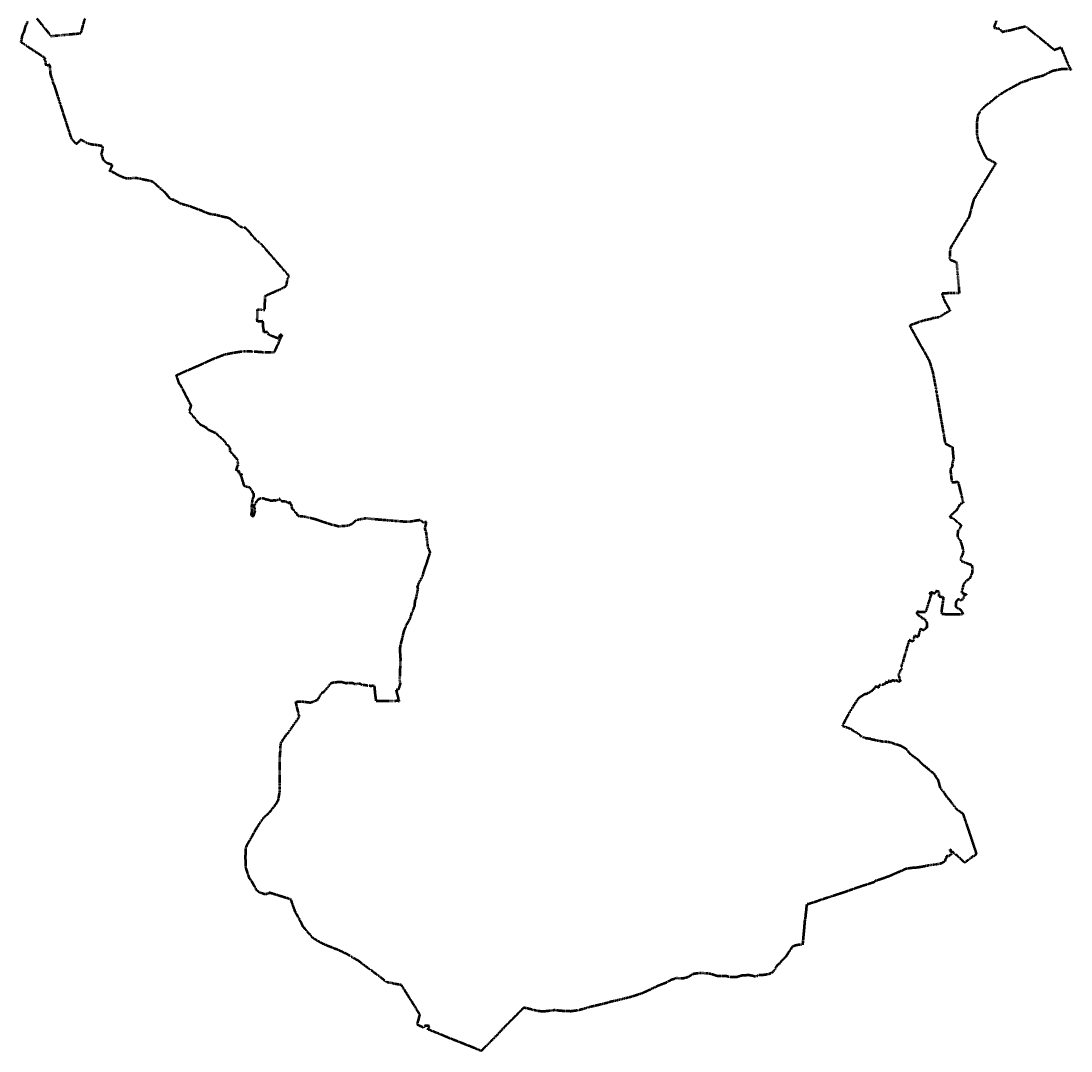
# Model space of a CAD drawing. Extents: x 6414462 to 20492237, y 5756825 to 17376351.
# Tile 1 of 127: x 6478406 to 6504621, y 5771075 to 5796793. Entities that reach past the tile are written whole.
import ezdxf
from ezdxf.enums import TextEntityAlignment as Align

# ---------------------------------------------------------------- set-up
doc = ezdxf.new("R2010")
doc.units = 0
doc.linetypes.add('2324-2024 mdcp$0$DWUKROPK4-3', pattern=[3.48, 2, -0.46, 0.05, -0.46, 0.05, -0.46])
doc.linetypes.add('Lipnica teren 1$0$HIDDEN2', pattern=[0.1875, 0.125, -0.0625])
doc.layers.add('2324-2024 mdcp$0$GESJPO', color=7, linetype='Continuous', lineweight=50)
doc.layers.add('2324-2024 mdcp$0$GESJPO_O', color=7, linetype='Continuous', lineweight=50)
doc.layers.add('Lipnica teren 1$0$demontaże', color=10, linetype='Continuous')
doc.styles.add('2324-2024 mdcp$0$Arial', font='arial.ttf')

# ---------------------------------------------------------------- blocks, each defined once
blk = doc.blocks.new('2324-2024 mdcp')
at = {"layer": '2324-2024 mdcp$0$GESJPO_O', "true_color": 0xffffff}
blk.add_hatch(color=7, dxfattribs=at).paths.add_polyline_path([(6493735, 5792387), (6493735, 5792389), (6493743, 5792389), (6493743, 5792387), (6493735, 5792387)], flags=0)
at = {"layer": '2324-2024 mdcp$0$GESJPO', "color": 7, "linetype": '2324-2024 mdcp$0$DWUKROPK4-3', "lineweight": 50}
for points in [[(6478802, 5796854), (6478873, 5796766), (6478933, 5796692), (6479007, 5796601), (6479007, 5796602), (6479155, 5796417), (6479270, 5796428), (6479313, 5796432), (6479382, 5796439), (6479408, 5796442), (6479496, 5796450), (6479610, 5796460), (6479669, 5796466), (6479723, 5796471), (6479778, 5796475), (6479782, 5796475), (6479812, 5796480), (6479902, 5796488), (6479918, 5796544), (6479924, 5796566), (6479970, 5796729), (6479976, 5796753), (6480007, 5796863)], [(6502753, 5796794), (6502748, 5796780), (6502736, 5796747), (6502731, 5796734), (6502728, 5796725), (6502723, 5796711), (6502720, 5796702), (6502713, 5796683), (6502699, 5796640), (6502694, 5796629), (6502724, 5796623), (6502760, 5796617), (6502776, 5796614), (6502798, 5796605), (6502828, 5796612), (6502871, 5796553), (6502872, 5796551), (6502882, 5796538), (6502895, 5796520), (6502969, 5796537), (6503013, 5796548), (6503015, 5796549), (6503092, 5796561), (6503195, 5796586), (6503265, 5796609), (6503404, 5796642), (6503419, 5796646), (6503476, 5796658), (6503495, 5796654), (6503571, 5796591), (6503686, 5796497), (6503702, 5796484), (6503705, 5796481), (6503800, 5796408), (6503954, 5796280), (6503956, 5796278), (6503958, 5796276), (6503960, 5796275), (6503990, 5796250), (6504037, 5796210), (6504060, 5796191), (6504072, 5796181), (6504093, 5796164), (6504159, 5796108), (6504199, 5796075), (6504201, 5796073), (6504368, 5796133), (6504373, 5796135), (6504384, 5796109), (6504398, 5796067), (6504415, 5796028), (6504436, 5795976), (6504447, 5795949), (6504504, 5795808), (6504543, 5795715), (6504549, 5795696), (6504560, 5795678), (6504573, 5795655), (6504587, 5795629), (6504597, 5795610), (6504602, 5795599), (6504609, 5795592), (6504621, 5795585), (6504615, 5795584), (6504553, 5795587), (6504507, 5795590), (6504431, 5795594), (6504351, 5795582), (6504169, 5795545), (6504145, 5795537), (6504081, 5795505), (6504055, 5795493), (6504041, 5795485), (6504031, 5795480), (6503965, 5795446), (6503930, 5795429), (6503901, 5795419), (6503854, 5795406), (6503823, 5795398), (6503782, 5795388), (6503753, 5795381), (6503739, 5795377), (6503729, 5795375), (6503694, 5795365), (6503679, 5795360), (6503671, 5795358), (6503625, 5795342), (6503587, 5795327), (6503532, 5795306), (6503481, 5795287), (6503442, 5795273), (6503424, 5795268), (6503387, 5795258), (6503324, 5795224), (6503317, 5795220), (6503286, 5795203), (6503283, 5795202), (6503249, 5795184), (6503213, 5795164), (6503172, 5795142), (6503113, 5795110), (6503111, 5795109), (6503098, 5795102), (6503022, 5795060), (6503003, 5795049), (6502987, 5795040), (6502948, 5795019), (6502939, 5795014), (6502926, 5795005), (6502883, 5794976), (6502845, 5794951), (6502821, 5794936), (6502801, 5794922), (6502787, 5794912), (6502762, 5794895), (6502760, 5794894), (6502710, 5794851), (6502699, 5794842), (6502678, 5794824), (6502660, 5794808), (6502636, 5794790), (6502607, 5794766), (6502593, 5794756), (6502590, 5794753), (6502517, 5794697), (6502490, 5794676), (6502469, 5794660), (6502443, 5794634), (6502433, 5794623), (6502394, 5794584), (6502384, 5794575), (6502380, 5794570), (6502357, 5794540), (6502326, 5794494), (6502320, 5794484), (6502304, 5794459), (6502299, 5794452), (6502297, 5794443), (6502296, 5794432), (6502286, 5794371), (6502281, 5794340), (6502277, 5794310), (6502274, 5794295), (6502272, 5794281), (6502266, 5794240), (6502266, 5794237), (6502266, 5794225), (6502266, 5794181), (6502267, 5794104), (6502267, 5794058), (6502267, 5794048), (6502268, 5794025), (6502268, 5793977), (6502271, 5793956), (6502273, 5793941), (6502276, 5793929), (6502288, 5793869), (6502303, 5793815), (6502305, 5793808), (6502305, 5793807), (6502309, 5793794), (6502359, 5793679), (6502363, 5793669), (6502454, 5793468), (6502499, 5793388), (6502513, 5793367), (6502529, 5793359), (6502533, 5793356), (6502602, 5793319), (6502619, 5793310), (6502711, 5793261), (6502720, 5793256), (6502722, 5793255), (6502744, 5793243), (6502747, 5793242), (6502726, 5793211), (6502599, 5793003), (6502594, 5792996), (6502593, 5792994), (6502541, 5792909), (6502478, 5792808), (6502472, 5792804), (6502472, 5792802), (6502455, 5792766), (6502453, 5792763), (6502449, 5792757), (6502445, 5792750), (6502442, 5792744), (6502441, 5792743), (6502416, 5792702), (6502382, 5792648), (6502382, 5792647), (6502359, 5792609), (6502357, 5792606), (6502329, 5792561), (6502326, 5792556), (6502316, 5792540), (6502253, 5792436), (6502252, 5792435), (6502250, 5792431), (6502191, 5792335), (6502158, 5792215), (6502138, 5792142), (6502089, 5791956), (6502079, 5791919), (6502073, 5791901), (6502032, 5791831), (6502020, 5791811), (6502018, 5791807), (6502015, 5791803), (6502013, 5791800), (6502012, 5791797), (6502004, 5791785), (6502003, 5791783), (6501965, 5791720), (6501957, 5791706), (6501953, 5791700), (6501952, 5791697), (6501949, 5791693), (6501940, 5791677), (6501934, 5791668), (6501923, 5791649), (6501916, 5791638), (6501907, 5791623), (6501898, 5791608), (6501892, 5791597), (6501889, 5791593), (6501888, 5791591), (6501879, 5791576), (6501878, 5791575), (6501869, 5791559), (6501868, 5791557), (6501864, 5791551), (6501858, 5791540), (6501827, 5791489), (6501819, 5791475), (6501814, 5791467), (6501806, 5791453), (6501801, 5791446), (6501793, 5791431), (6501787, 5791422), (6501783, 5791416), (6501780, 5791410), (6501778, 5791407), (6501768, 5791391), (6501761, 5791378), (6501748, 5791355), (6501747, 5791354), (6501742, 5791346), (6501720, 5791308), (6501703, 5791280), (6501698, 5791272), (6501655, 5791202), (6501653, 5791198), (6501651, 5791195), (6501649, 5791191), (6501648, 5791189), (6501645, 5791185), (6501639, 5791174), (6501639, 5791173), (6501638, 5791171), (6501604, 5791110), (6501603, 5791094), (6501602, 5791089), (6501600, 5791053), (6501598, 5791019), (6501597, 5791018), (6501595, 5790984), (6501595, 5790981), (6501589, 5790839), (6501762, 5790772), (6501762, 5790768), (6501770, 5790681), (6501778, 5790573), (6501786, 5790472), (6501787, 5790467), (6501790, 5790447), (6501790, 5790445), (6501791, 5790442), (6501791, 5790441), (6501817, 5790145), (6501817, 5790141), (6501818, 5790138), (6501818, 5790136), (6501818, 5790136), (6501821, 5790106), (6501821, 5790105), (6501830, 5790000), (6501830, 5789998), (6501826, 5789997), (6501728, 5789996), (6501671, 5789995), (6501630, 5789994), (6501586, 5789993), (6501546, 5789993), (6501486, 5789992), (6501466, 5789991), (6501401, 5789990), (6501402, 5789989), (6501411, 5789946), (6501430, 5789887), (6501467, 5789799), (6501468, 5789797), (6501476, 5789777), (6501481, 5789769), (6501545, 5789664), (6501588, 5789582), (6501599, 5789560), (6501592, 5789556), (6501541, 5789526), (6501518, 5789512), (6501512, 5789509), (6501476, 5789487), (6501460, 5789478), (6501445, 5789469), (6501430, 5789460), (6501419, 5789453), (6501409, 5789446), (6501393, 5789437), (6501392, 5789436), (6501380, 5789428), (6501356, 5789414), (6501349, 5789410), (6501348, 5789409), (6501314, 5789390), (6501273, 5789384), (6501241, 5789380), (6501240, 5789380), (6501237, 5789379), (6501235, 5789379), (6501224, 5789378), (6501223, 5789377), (6501210, 5789376), (6501162, 5789369), (6501158, 5789369), (6501156, 5789364), (6501155, 5789360), (6501141, 5789355), (6501103, 5789345), (6501101, 5789345), (6501059, 5789338), (6501058, 5789338), (6501033, 5789332), (6501030, 5789332), (6501003, 5789326), (6501001, 5789326), (6500998, 5789325), (6500970, 5789318), (6500967, 5789317), (6500933, 5789308), (6500933, 5789308), (6500913, 5789302), (6500912, 5789302), (6500857, 5789283), (6500834, 5789276), (6500829, 5789274), (6500829, 5789274), (6500818, 5789270), (6500810, 5789267), (6500808, 5789266), (6500803, 5789264), (6500802, 5789264), (6500742, 5789241), (6500739, 5789240), (6500727, 5789236), (6500726, 5789235), (6500712, 5789230), (6500711, 5789230), (6500698, 5789225), (6500696, 5789224), (6500684, 5789220), (6500682, 5789219), (6500669, 5789214), (6500668, 5789214), (6500657, 5789210), (6500650, 5789207), (6500643, 5789205), (6500641, 5789204), (6500630, 5789201), (6500629, 5789200), (6500592, 5789188), (6500602, 5789168), (6500674, 5789036), (6500703, 5788984), (6500713, 5788968), (6500719, 5788959), (6500720, 5788956), (6500724, 5788950), (6500735, 5788932), (6500764, 5788877), (6500796, 5788818), (6500803, 5788804), (6500838, 5788740), (6500866, 5788689), (6500893, 5788646), (6500918, 5788602), (6500934, 5788577), (6500935, 5788572), (6500943, 5788556), (6500973, 5788506), (6500978, 5788498), (6500982, 5788491), (6501033, 5788394), (6501056, 5788358), (6501097, 5788267), (6501169, 5788018), (6501173, 5788002), (6501174, 5787997), (6501178, 5787976), (6501179, 5787968), (6501186, 5787936), (6501189, 5787917), (6501223, 5787741), (6501236, 5787674), (6501240, 5787651), (6501241, 5787648), (6501241, 5787645), (6501245, 5787624), (6501256, 5787552), (6501266, 5787491), (6501267, 5787486), (6501283, 5787390), (6501299, 5787296), (6501300, 5787291), (6501341, 5787047), (6501370, 5786875), (6501372, 5786866), (6501392, 5786750), (6501420, 5786590), (6501435, 5786504), (6501456, 5786381), (6501465, 5786328), (6501466, 5786324), (6501480, 5786246), (6501491, 5786240), (6501559, 5786205), (6501563, 5786203), (6501607, 5786180), (6501625, 5786171), (6501653, 5786157), (6501655, 5786154), (6501659, 5786153), (6501665, 5786081), (6501666, 5786071), (6501679, 5785921), (6501679, 5785919), (6501675, 5785916), (6501676, 5785915), (6501681, 5785893), (6501688, 5785873), (6501654, 5785740), (6501659, 5785681), (6501656, 5785676), (6501648, 5785662), (6501621, 5785619), (6501619, 5785615), (6501608, 5785598), (6501608, 5785594), (6501611, 5785561), (6501622, 5785465), (6501623, 5785455), (6501645, 5785275), (6501648, 5785275), (6501799, 5785287), (6501800, 5785281), (6501841, 5785121), (6501896, 5784896), (6501909, 5784839), (6501922, 5784786), (6501923, 5784782), (6501926, 5784770), (6501928, 5784762), (6501918, 5784759), (6501894, 5784750), (6501874, 5784738), (6501841, 5784712), (6501808, 5784655), (6501759, 5784573), (6501749, 5784562), (6501721, 5784542), (6501653, 5784478), (6501591, 5784412), (6501673, 5784380), (6501676, 5784377), (6501892, 5784189), (6501894, 5784187), (6501895, 5784186), (6501872, 5784175), (6501807, 5784079), (6501795, 5784061), (6501795, 5784058), (6501794, 5784042), (6501794, 5784028), (6501794, 5784021), (6501794, 5784014), (6501786, 5783951), (6501786, 5783926), (6501800, 5783895), (6501857, 5783822), (6501866, 5783793), (6501898, 5783695), (6501899, 5783690), (6501907, 5783658), (6501921, 5783591), (6501927, 5783564), (6501933, 5783533), (6501931, 5783529), (6501927, 5783521), (6501910, 5783481), (6501903, 5783463), (6501888, 5783428), (6501880, 5783409), (6501872, 5783391), (6501858, 5783357), (6501890, 5783306), (6502055, 5783244), (6502120, 5783220), (6502140, 5783209), (6502145, 5783181), (6502156, 5783138), (6502160, 5783112), (6502157, 5783078), (6502152, 5783030), (6502151, 5783015), (6502107, 5782909), (6502088, 5782863), (6502073, 5782855), (6502046, 5782840), (6502018, 5782823), (6501992, 5782801), (6501957, 5782757), (6501944, 5782738), (6501936, 5782721), (6501933, 5782711), (6501913, 5782632), (6501911, 5782626), (6501905, 5782598), (6501900, 5782579), (6501897, 5782568), (6501888, 5782532), (6501886, 5782523), (6501958, 5782493), (6502009, 5782477), (6502015, 5782474), (6501944, 5782439), (6501934, 5782356), (6501926, 5782354), (6501917, 5782350), (6501902, 5782342), (6501892, 5782337), (6501883, 5782333), (6501873, 5782328), (6501863, 5782323), (6501860, 5782347), (6501846, 5782348), (6501835, 5782348), (6501823, 5782347), (6501813, 5782347), (6501802, 5782346), (6501794, 5782345), (6501778, 5782328), (6501764, 5782312), (6501755, 5782302), (6501753, 5782293), (6501750, 5782283), (6501745, 5782253), (6501740, 5782171), (6501794, 5782137), (6501796, 5782135), (6501814, 5782124), (6501856, 5782104), (6501885, 5782055), (6501888, 5782052), (6501895, 5782050), (6501895, 5782049), (6501922, 5781972), (6501669, 5781971), (6501654, 5781971), (6501516, 5781976), (6501412, 5781980), (6501401, 5781984), (6501399, 5781988), (6501390, 5782008), (6501402, 5782085), (6501397, 5782086), (6501404, 5782136), (6501412, 5782187), (6501420, 5782238), (6501429, 5782303), (6501434, 5782334), (6501438, 5782358), (6501438, 5782362), (6501444, 5782400), (6501329, 5782416), (6501329, 5782444), (6501327, 5782542), (6501298, 5782547), (6501249, 5782556), (6501210, 5782491), (6501144, 5782526), (6501083, 5782501), (6501082, 5782497), (6501133, 5782486), (6501108, 5782410), (6501079, 5782319), (6501058, 5782253), (6501056, 5782247), (6501056, 5782245), (6501050, 5782225), (6501033, 5782175), (6501017, 5782125), (6501006, 5782090), (6501001, 5782076), (6500986, 5782030), (6500817, 5782037), (6500811, 5782036), (6500778, 5782037), (6500768, 5782000), (6500804, 5781963), (6500827, 5781950), (6500832, 5781948), (6500853, 5781936), (6500868, 5781928), (6500880, 5781916), (6500888, 5781904), (6500894, 5781893), (6500907, 5781877), (6500955, 5781875), (6501020, 5781766), (6501024, 5781761), (6501017, 5781678), (6501036, 5781667), (6500985, 5781620), (6500974, 5781610), (6500953, 5781591), (6500943, 5781582), (6500936, 5781575), (6500857, 5781614), (6500838, 5781543), (6500832, 5781520), (6500824, 5781491), (6500823, 5781484), (6500808, 5781435), (6500805, 5781424), (6500803, 5781419), (6500801, 5781410), (6500714, 5781444), (6500705, 5781415), (6500698, 5781396), (6500697, 5781390), (6500689, 5781356), (6500686, 5781340), (6500684, 5781336), (6500679, 5781319), (6500676, 5781308), (6500671, 5781294), (6500578, 5781333), (6500555, 5781255), (6500517, 5781123), (6500494, 5781043), (6500484, 5781007), (6500476, 5780978), (6500459, 5780923), (6500448, 5780896), (6500447, 5780884), (6500447, 5780877), (6500440, 5780865), (6500437, 5780855), (6500434, 5780846), (6500432, 5780835), (6500431, 5780823), (6500430, 5780815), (6500431, 5780806), (6500430, 5780799), (6500426, 5780789), (6500423, 5780782), (6500408, 5780760), (6500404, 5780752), (6500397, 5780742), (6500395, 5780736), (6500394, 5780724), (6500387, 5780707), (6500392, 5780698), (6500394, 5780688), (6500392, 5780677), (6500388, 5780658), (6500384, 5780643), (6500388, 5780636), (6500393, 5780627), (6500391, 5780621), (6500389, 5780617), (6500384, 5780609), (6500373, 5780599), (6500363, 5780590), (6500357, 5780581), (6500354, 5780576), (6500351, 5780545), (6500349, 5780540), (6500344, 5780535), (6500340, 5780527), (6500336, 5780521), (6500328, 5780514), (6500321, 5780505), (6500314, 5780491), (6500312, 5780474), (6500312, 5780462), (6500320, 5780445), (6500326, 5780428), (6500331, 5780409), (6500332, 5780393), (6500337, 5780386), (6500340, 5780376), (6500340, 5780369), (6500340, 5780359), (6500347, 5780342), (6500356, 5780331), (6500356, 5780322), (6500354, 5780313), (6500348, 5780302), (6500348, 5780301), (6500335, 5780292), (6500325, 5780290), (6500313, 5780296), (6500292, 5780307), (6500282, 5780315), (6500273, 5780318), (6500266, 5780320), (6500262, 5780322), (6500250, 5780322), (6500237, 5780321), (6500225, 5780316), (6500217, 5780309), (6500206, 5780320), (6500174, 5780329), (6500155, 5780322), (6500136, 5780314), (6500126, 5780308), (6500128, 5780304), (6500137, 5780301), (6500135, 5780297), (6500130, 5780293), (6500101, 5780301), (6500093, 5780308), (6500084, 5780321), (6500076, 5780324), (6500069, 5780318), (6500068, 5780306), (6500064, 5780290), (6500057, 5780273), (6500051, 5780267), (6500042, 5780267), (6500033, 5780271), (6500026, 5780274), (6500012, 5780279), (6500001, 5780280), (6499984, 5780286), (6499984, 5780277), (6499992, 5780269), (6499999, 5780262), (6500000, 5780258), (6499999, 5780253), (6499990, 5780247), (6499986, 5780241), (6499973, 5780235), (6499961, 5780231), (6499949, 5780225), (6499942, 5780223), (6499918, 5780217), (6499907, 5780220), (6499899, 5780214), (6499897, 5780205), (6499883, 5780198), (6499871, 5780206), (6499852, 5780212), (6499837, 5780202), (6499824, 5780190), (6499817, 5780180), (6499809, 5780173), (6499814, 5780160), (6499820, 5780149), (6499816, 5780147), (6499785, 5780165), (6499773, 5780168), (6499754, 5780168), (6499735, 5780169), (6499738, 5780163), (6499726, 5780160), (6499713, 5780141), (6499701, 5780113), (6499693, 5780101), (6499624, 5780049), (6499585, 5780024), (6499520, 5779989), (6499478, 5779984), (6499465, 5779977), (6499448, 5779969), (6499434, 5779956), (6499420, 5779949), (6499410, 5779940), (6499397, 5779931), (6499384, 5779927), (6499374, 5779923), (6499362, 5779914), (6499341, 5779899), (6499327, 5779891), (6499318, 5779884), (6499305, 5779874), (6499301, 5779859), (6499298, 5779857), (6499281, 5779840), (6499266, 5779823), (6499262, 5779807), (6499257, 5779791), (6499252, 5779781), (6499235, 5779763), (6499225, 5779754), (6499216, 5779739), (6499212, 5779733), (6499208, 5779727), (6499198, 5779711), (6499190, 5779689), (6499182, 5779680), (6499168, 5779657), (6499155, 5779640), (6499151, 5779619), (6499146, 5779612), (6499133, 5779603), (6499126, 5779590), (6499116, 5779573), (6499095, 5779545), (6499078, 5779515), (6499071, 5779501), (6499058, 5779477), (6499046, 5779454), (6499039, 5779439), (6499031, 5779426), (6499025, 5779414), (6499024, 5779411), (6499006, 5779377), (6499002, 5779370), (6498995, 5779357), (6498988, 5779343), (6498974, 5779317), (6498968, 5779306), (6498953, 5779277), (6498945, 5779262), (6498938, 5779248), (6498931, 5779235), (6498922, 5779221), (6498909, 5779198), (6498927, 5779192), (6498992, 5779168), (6499048, 5779149), (6499051, 5779148), (6499079, 5779139), (6499083, 5779138), (6499099, 5779131), (6499155, 5779096), (6499222, 5779053), (6499253, 5779035), (6499265, 5779027), (6499268, 5779025), (6499269, 5779024), (6499312, 5778997), (6499336, 5778977), (6499380, 5778937), (6499405, 5778920), (6499440, 5778908), (6499505, 5778889), (6499511, 5778887), (6499513, 5778892), (6499620, 5778871), (6499619, 5778866), (6499695, 5778851), (6499719, 5778848), (6499746, 5778839), (6499750, 5778838), (6499753, 5778837), (6499784, 5778831), (6499795, 5778829), (6499818, 5778824), (6499838, 5778821), (6499903, 5778809), (6499925, 5778805), (6499965, 5778800), (6500065, 5778798), (6500110, 5778785), (6500125, 5778780), (6500170, 5778764), (6500191, 5778757), (6500214, 5778750), (6500233, 5778743), (6500247, 5778739), (6500269, 5778732), (6500275, 5778730), (6500292, 5778725), (6500311, 5778719), (6500331, 5778712), (6500367, 5778700), (6500371, 5778699), (6500391, 5778687), (6500413, 5778675), (6500434, 5778663), (6500441, 5778659), (6500445, 5778657), (6500456, 5778650), (6500465, 5778646), (6500474, 5778640), (6500499, 5778626), (6500500, 5778625), (6500505, 5778619), (6500510, 5778612), (6500530, 5778587), (6500537, 5778578), (6500550, 5778562), (6500568, 5778538), (6500584, 5778514), (6500596, 5778500), (6500607, 5778492), (6500630, 5778476), (6500644, 5778466), (6500645, 5778466), (6500662, 5778452), (6500668, 5778447), (6500686, 5778432), (6500692, 5778426), (6500693, 5778426), (6500722, 5778412), (6500726, 5778410), (6500742, 5778398), (6500746, 5778395), (6500758, 5778386), (6500766, 5778379), (6500772, 5778374), (6500776, 5778371), (6500782, 5778366), (6500801, 5778349), (6500818, 5778334), (6500821, 5778331), (6500822, 5778329), (6500832, 5778318), (6500850, 5778298), (6500856, 5778291), (6500865, 5778280), (6500878, 5778269), (6500906, 5778243), (6500914, 5778237), (6500961, 5778197), (6501010, 5778156), (6501011, 5778155), (6501019, 5778149), (6501111, 5778073), (6501128, 5778059), (6501148, 5778044), (6501161, 5778031), (6501178, 5778017), (6501199, 5777999), (6501208, 5777983), (6501237, 5777941), (6501232, 5777934), (6501232, 5777933), (6501274, 5777876), (6501276, 5777873), (6501287, 5777860), (6501303, 5777838), (6501301, 5777831), (6501305, 5777812), (6501315, 5777786), (6501326, 5777749), (6501331, 5777714), (6501348, 5777662), (6501352, 5777651), (6501356, 5777644), (6501379, 5777614), (6501421, 5777562), (6501459, 5777519), (6501473, 5777485), (6501490, 5777457), (6501523, 5777417), (6501593, 5777334), (6501614, 5777301), (6501631, 5777280), (6501661, 5777246), (6501727, 5777153), (6501756, 5777123), (6501798, 5777094), (6501815, 5777079), (6501855, 5777051), (6501922, 5777004), (6501920, 5776986), (6501926, 5776985), (6501928, 5776980), (6502067, 5776568), (6502253, 5776014), (6502234, 5775971), (6502225, 5775958), (6502213, 5775948), (6502185, 5775937), (6502173, 5775933), (6502164, 5775927), (6502020, 5775815), (6501968, 5775776), (6501920, 5775819), (6501906, 5775832), (6501877, 5775861), (6501835, 5775902), (6501741, 5775984), (6501703, 5776016), (6501598, 5776110), (6501595, 5776101), (6501597, 5776087), (6501601, 5776079), (6501616, 5776058), (6501625, 5776046), (6501631, 5776038), (6501637, 5776030), (6501637, 5776023), (6501637, 5776013), (6501636, 5775996), (6501628, 5775984), (6501621, 5775979), (6501607, 5775967), (6501576, 5775943), (6501501, 5775933), (6501501, 5775925), (6501502, 5775901), (6501502, 5775894), (6501497, 5775884), (6501490, 5775873), (6501479, 5775843), (6501472, 5775816), (6501468, 5775804), (6501432, 5775785), (6501397, 5775766), (6501377, 5775756), (6501332, 5775747), (6501253, 5775732), (6501251, 5775732), (6501210, 5775725), (6501180, 5775722), (6501156, 5775720), (6501104, 5775713), (6500997, 5775694), (6500996, 5775690), (6500908, 5775674), (6500824, 5775660), (6500743, 5775650), (6500711, 5775647), (6500663, 5775645), (6500584, 5775635), (6500517, 5775624), (6500488, 5775618), (6500484, 5775614), (6500347, 5775553), (6500070, 5775432), (6500056, 5775428), (6499942, 5775387), (6499939, 5775386), (6499803, 5775342), (6499764, 5775329), (6499734, 5775321), (6499712, 5775291), (6499536, 5775234), (6499534, 5775232), (6499391, 5775187), (6499263, 5775145), (6499260, 5775143), (6499052, 5775070), (6499016, 5775057), (6498978, 5775045), (6498940, 5775032), (6498920, 5775025), (6498740, 5774965), (6498621, 5774926), (6498486, 5774882), (6498362, 5774840), (6498354, 5774838), (6498238, 5774797), (6498143, 5774768), (6498068, 5774743), (6498022, 5774740), (6498008, 5774613), (6498002, 5774545), (6498000, 5774545), (6497982, 5774367), (6497974, 5774357), (6497953, 5774099), (6497934, 5773903), (6497932, 5773894), (6497932, 5773890), (6497928, 5773838), (6497928, 5773836), (6497916, 5773731), (6497916, 5773727), (6497912, 5773727), (6497847, 5773726), (6497847, 5773727), (6497818, 5773726), (6497738, 5773707), (6497696, 5773692), (6497680, 5773684), (6497678, 5773683), (6497670, 5773679), (6497655, 5773668), (6497641, 5773650), (6497625, 5773614), (6497607, 5773588), (6497584, 5773564), (6497578, 5773557), (6497549, 5773510), (6497539, 5773495), (6497534, 5773485), (6497531, 5773480), (6497508, 5773437), (6497466, 5773396), (6497420, 5773351), (6497416, 5773346), (6497342, 5773259), (6497326, 5773244), (6497315, 5773237), (6497290, 5773220), (6497286, 5773216), (6497275, 5773203), (6497252, 5773162), (6497222, 5773109), (6497193, 5773066), (6497171, 5773042), (6497136, 5773018), (6497081, 5772996), (6497051, 5772988), (6496986, 5772978), (6496927, 5772969), (6496879, 5772967), (6496821, 5772967), (6496808, 5772961), (6496783, 5772945), (6496762, 5772935), (6496733, 5772933), (6496630, 5772961), (6496609, 5772963), (6496583, 5772966), (6496556, 5772966), (6496507, 5772964), (6496462, 5772963), (6496453, 5772962), (6496443, 5772960), (6496392, 5772955), (6496361, 5772946), (6496280, 5772917), (6496199, 5772919), (6496125, 5772918), (6496123, 5772918), (6496120, 5772918), (6496094, 5772920), (6496015, 5772944), (6495924, 5772945), (6495902, 5772945), (6495821, 5772942), (6495779, 5772947), (6495679, 5772981), (6495605, 5773002), (6495546, 5773012), (6495530, 5773012), (6495521, 5773010), (6495352, 5773020), (6495196, 5772998), (6495127, 5772958), (6495065, 5772921), (6495046, 5772915), (6494994, 5772898), (6494922, 5772883), (6494897, 5772884), (6494872, 5772885), (6494767, 5772892), (6494658, 5772855), (6494644, 5772850), (6494637, 5772847), (6494494, 5772770), (6494310, 5772701), (6494121, 5772609), (6494082, 5772589), (6493902, 5772509), (6493658, 5772431), (6493635, 5772424), (6493345, 5772351), (6493171, 5772312), (6493141, 5772306), (6493042, 5772276), (6492833, 5772224), (6492643, 5772180), (6492621, 5772174), (6492452, 5772126), (6492426, 5772119), (6492331, 5772092), (6492162, 5772067), (6492114, 5772064), (6492113, 5772070), (6491970, 5772069), (6491789, 5772086), (6491728, 5772093), (6491587, 5772075), (6491546, 5772070), (6491517, 5772067), (6491442, 5772058), (6491288, 5772076), (6491166, 5772107), (6491027, 5772142), (6490965, 5772154), (6490954, 5772145), (6490895, 5772098), (6490882, 5772081), (6490760, 5771958), (6490755, 5771951), (6490729, 5771925), (6490610, 5771805), (6490555, 5771752), (6490504, 5771699), (6490459, 5771653), (6490321, 5771508), (6490305, 5771492), (6490271, 5771451), (6490267, 5771451), (6490203, 5771387), (6490197, 5771381), (6490106, 5771288), (6490020, 5771200), (6489946, 5771124), (6489898, 5771075), (6489876, 5771084), (6489796, 5771117), (6489692, 5771161), (6489554, 5771215), (6489469, 5771250), (6489274, 5771326), (6489134, 5771383), (6489093, 5771399), (6488995, 5771440), (6488892, 5771483), (6488855, 5771498), (6488799, 5771522), (6488716, 5771553), (6488714, 5771554), (6488632, 5771587), (6488564, 5771615), (6488612, 5771697), (6488489, 5771706), (6488456, 5771657), (6488349, 5771705), (6488299, 5771733), (6488334, 5771861), (6488365, 5771982), (6488322, 5772053), (6488280, 5772124), (6488271, 5772138), (6488266, 5772147), (6487919, 5772698), (6487906, 5772718), (6487896, 5772723), (6487718, 5772753), (6487655, 5772773), (6487572, 5772784), (6487548, 5772789), (6487532, 5772797), (6487368, 5772925), (6487300, 5772974), (6487262, 5773005), (6487105, 5773121), (6487091, 5773130), (6486966, 5773222), (6486839, 5773322), (6486665, 5773417), (6486621, 5773448), (6486597, 5773466), (6486497, 5773517), (6486322, 5773597), (6486301, 5773608), (6486290, 5773612), (6486266, 5773620), (6486244, 5773625), (6486213, 5773640), (6486189, 5773650), (6486158, 5773664), (6486145, 5773669), (6486109, 5773680), (6486097, 5773684), (6486078, 5773692), (6486038, 5773710), (6486029, 5773714), (6485997, 5773728), (6485959, 5773745), (6485888, 5773777), (6485802, 5773829), (6485722, 5773877), (6485694, 5773896), (6485534, 5774080), (6485510, 5774110), (6485444, 5774189), (6485438, 5774202), (6485431, 5774222), (6485395, 5774297), (6485369, 5774345), (6485254, 5774554), (6485147, 5774853), (6485114, 5774870), (6484900, 5774936), (6484616, 5775024), (6484607, 5775024), (6484578, 5775002), (6484504, 5774986), (6484493, 5774987), (6484360, 5775033), (6484305, 5775072), (6484294, 5775086), (6484255, 5775156), (6484213, 5775234), (6484168, 5775314), (6484153, 5775336), (6484111, 5775388), (6484107, 5775398), (6484104, 5775406), (6484081, 5775483), (6484072, 5775499), (6484055, 5775550), (6484020, 5775665), (6484018, 5775783), (6484013, 5775921), (6484019, 5776061), (6484018, 5776141), (6484039, 5776186), (6484092, 5776294), (6484116, 5776332), (6484142, 5776366), (6484157, 5776399), (6484196, 5776469), (6484237, 5776545), (6484279, 5776619), (6484285, 5776628), (6484358, 5776744), (6484384, 5776786), (6484419, 5776838), (6484452, 5776880), (6484475, 5776906), (6484551, 5776980), (6484616, 5777039), (6484666, 5777099), (6484704, 5777150), (6484745, 5777205), (6484780, 5777252), (6484831, 5777337), (6484835, 5777364), (6484849, 5777453), (6484867, 5777547), (6484867, 5777612), (6484869, 5777729), (6484871, 5778416), (6484874, 5778426), (6484869, 5778425), (6484883, 5778560), (6484887, 5778688), (6484901, 5778774), (6484988, 5778910), (6485052, 5778998), (6485069, 5779008), (6485302, 5779343), (6485349, 5779409), (6485352, 5779424), (6485352, 5779441), (6485331, 5779527), (6485330, 5779530), (6485318, 5779580), (6485304, 5779638), (6485293, 5779685), (6485283, 5779727), (6485282, 5779731), (6485274, 5779773), (6485272, 5779784), (6485269, 5779796), (6485412, 5779804), (6485429, 5779802), (6485450, 5779799), (6485493, 5779794), (6485516, 5779791), (6485557, 5779786), (6485572, 5779784), (6485592, 5779782), (6485611, 5779780), (6485633, 5779777), (6485675, 5779792), (6485687, 5779795), (6485698, 5779800), (6485719, 5779808), (6485740, 5779818), (6485758, 5779825), (6485777, 5779833), (6485806, 5779845), (6485810, 5779847), (6485819, 5779851), (6485849, 5779905), (6485914, 5780020), (6485917, 5780025), (6485949, 5780035), (6485965, 5780040), (6485981, 5780060), (6486000, 5780082), (6486010, 5780094), (6486019, 5780103), (6486052, 5780138), (6486058, 5780145), (6486085, 5780179), (6486105, 5780203), (6486119, 5780221), (6486125, 5780229), (6486123, 5780243), (6486135, 5780254), (6486142, 5780259), (6486148, 5780265), (6486153, 5780266), (6486162, 5780269), (6486176, 5780272), (6486189, 5780275), (6486200, 5780278), (6486215, 5780281), (6486230, 5780285), (6486251, 5780286), (6486402, 5780296), (6486515, 5780263), (6486611, 5780266), (6486620, 5780266), (6486635, 5780266), (6486655, 5780266), (6486662, 5780266), (6486678, 5780265), (6486711, 5780261), (6486732, 5780239), (6486855, 5780254), (6486922, 5780224), (6486966, 5780216), (6486989, 5780216), (6487007, 5780214), (6487080, 5780202), (6487150, 5780194), (6487175, 5780199), (6487200, 5780203), (6487222, 5780203), (6487228, 5780152), (6487246, 5779977), (6487266, 5779816), (6487380, 5779817), (6487448, 5779814), (6487500, 5779822), (6487541, 5779822), (6487696, 5779822), (6487745, 5779818), (6487801, 5779830), (6487851, 5779810), (6487809, 5779967), (6487796, 5780020), (6487775, 5780096), (6487803, 5780094), (6487832, 5780093), (6487845, 5780134), (6487866, 5780192), (6487878, 5780240), (6487878, 5780251), (6487873, 5780282), (6487865, 5780328), (6487865, 5780341), (6487884, 5780825), (6487890, 5780828), (6487888, 5780854), (6487882, 5780905), (6487870, 5781122), (6487881, 5781184), (6487889, 5781220), (6487904, 5781282), (6487921, 5781352), (6487935, 5781414), (6487958, 5781518), (6487991, 5781615), (6488031, 5781709), (6488117, 5781863), (6488120, 5781869), (6488135, 5781911), (6488143, 5781938), (6488168, 5782025), (6488179, 5782051), (6488189, 5782058), (6488219, 5782145), (6488237, 5782189), (6488243, 5782268), (6488250, 5782325), (6488271, 5782375), (6488291, 5782469), (6488291, 5782472), (6488305, 5782526), (6488318, 5782605), (6488321, 5782618), (6488307, 5782667), (6488329, 5782727), (6488348, 5782781), (6488390, 5782848), (6488434, 5782933), (6488445, 5782981), (6488485, 5783114), (6488516, 5783193), (6488518, 5783199), (6488620, 5783519), (6488617, 5783547), (6488576, 5783641), (6488566, 5783686), (6488558, 5783739), (6488546, 5783863), (6488541, 5783901), (6488529, 5783988), (6488526, 5784013), (6488514, 5784053), (6488505, 5784082), (6488493, 5784124), (6488527, 5784255), (6488521, 5784286), (6488471, 5784275), (6488445, 5784269), (6488426, 5784287), (6488382, 5784328), (6488364, 5784329), (6488268, 5784315), (6488198, 5784303), (6488163, 5784298), (6488120, 5784290), (6488011, 5784285), (6487981, 5784288), (6487964, 5784290), (6487935, 5784294), (6487902, 5784294), (6487868, 5784299), (6487769, 5784305), (6487730, 5784309), (6487695, 5784311), (6487657, 5784315), (6487617, 5784318), (6487583, 5784321), (6487548, 5784324), (6487506, 5784327), (6487477, 5784330), (6487454, 5784331), (6487412, 5784335), (6487376, 5784338), (6487357, 5784339), (6487347, 5784340), (6487336, 5784341), (6487322, 5784342), (6487015, 5784372), (6486939, 5784360), (6486772, 5784325), (6486728, 5784285), (6486693, 5784250), (6486651, 5784224), (6486623, 5784210), (6486581, 5784194), (6486469, 5784176), (6486353, 5784175), (6486335, 5784174), (6486303, 5784176), (6486232, 5784200), (6486189, 5784205), (6486142, 5784219), (6486113, 5784229), (6486049, 5784252), (6486000, 5784267), (6485972, 5784275), (6485964, 5784278), (6485944, 5784284), (6485937, 5784287), (6485929, 5784289), (6485923, 5784291), (6485916, 5784294), (6485900, 5784299), (6485825, 5784324), (6485809, 5784330), (6485800, 5784332), (6485797, 5784334), (6485788, 5784337), (6485777, 5784340), (6485772, 5784342), (6485765, 5784344), (6485759, 5784346), (6485755, 5784348), (6485749, 5784350), (6485713, 5784359), (6485651, 5784376), (6485641, 5784378), (6485633, 5784380), (6485624, 5784382), (6485615, 5784384), (6485596, 5784388), (6485592, 5784389), (6485569, 5784394), (6485565, 5784395), (6485559, 5784396), (6485556, 5784397), (6485546, 5784399), (6485540, 5784400), (6485537, 5784401), (6485526, 5784403), (6485505, 5784408), (6485483, 5784413), (6485447, 5784417), (6485436, 5784418), (6485430, 5784419), (6485414, 5784421), (6485405, 5784422), (6485395, 5784423), (6485371, 5784425), (6485367, 5784426), (6485363, 5784426), (6485358, 5784426), (6485353, 5784427), (6485342, 5784428), (6485329, 5784430), (6485323, 5784430), (6485315, 5784451), (6485305, 5784480), (6485302, 5784482), (6485299, 5784485), (6485285, 5784496), (6485274, 5784505), (6485269, 5784513), (6485257, 5784528), (6485246, 5784542), (6485237, 5784553), (6485229, 5784563), (6485217, 5784571), (6485204, 5784587), (6485193, 5784602), (6485186, 5784610), (6485180, 5784618), (6485175, 5784624), (6485176, 5784640), (6485152, 5784732), (6485133, 5784732), (6485132, 5784773), (6485080, 5784756), (6485013, 5784796), (6484914, 5784795), (6484855, 5784861), (6484844, 5784854), (6484819, 5784834), (6484811, 5784832), (6484806, 5784831), (6484802, 5784829), (6484786, 5784824), (6484776, 5784821), (6484764, 5784816), (6484745, 5784807), (6484751, 5784822), (6484742, 5784823), (6484731, 5784824), (6484720, 5784821), (6484705, 5784817), (6484697, 5784816), (6484687, 5784815), (6484682, 5784815), (6484675, 5784814), (6484668, 5784814), (6484660, 5784814), (6484653, 5784813), (6484649, 5784813), (6484639, 5784812), (6484637, 5784813), (6484618, 5784820), (6484609, 5784823), (6484597, 5784828), (6484593, 5784829), (6484581, 5784833), (6484577, 5784834), (6484566, 5784836), (6484556, 5784838), (6484539, 5784841), (6484531, 5784842), (6484524, 5784843), (6484506, 5784846), (6484493, 5784860), (6484485, 5784863), (6484471, 5784866), (6484461, 5784869), (6484457, 5784871), (6484449, 5784873), (6484446, 5784873), (6484430, 5784873), (6484425, 5784873), (6484417, 5784873), (6484409, 5784873), (6484402, 5784873), (6484399, 5784872), (6484391, 5784869), (6484367, 5784861), (6484331, 5784849), (6484305, 5784820), (6484292, 5784806), (6484280, 5784792), (6484275, 5784782), (6484273, 5784778), (6484267, 5784766), (6484274, 5784762), (6484259, 5784735), (6484250, 5784738), (6484235, 5784718), (6484230, 5784698), (6484216, 5784687), (6484214, 5784662), (6484228, 5784646), (6484237, 5784597), (6484243, 5784544), (6484217, 5784486), (6484213, 5784442), (6484207, 5784430), (6484198, 5784424), (6484172, 5784436), (6484160, 5784437), (6484160, 5784475), (6484178, 5784567), (6484177, 5784576), (6484166, 5784622), (6484164, 5784656), (6484172, 5784680), (6484175, 5784720), (6484179, 5784761), (6484185, 5784818), (6484186, 5784824), (6484188, 5784843), (6484195, 5784860), (6484201, 5784876), (6484211, 5784899), (6484221, 5784917), (6484217, 5784944), (6484221, 5784969), (6484223, 5784988), (6484199, 5785007), (6484194, 5785034), (6484190, 5785041), (6484175, 5785061), (6484117, 5785143), (6484110, 5785145), (6484084, 5785151), (6484060, 5785158), (6483984, 5785177), (6483971, 5785219), (6483967, 5785233), (6483945, 5785305), (6483909, 5785426), (6483904, 5785432), (6483897, 5785440), (6483901, 5785451), (6483922, 5785464), (6483914, 5785474), (6483881, 5785464), (6483872, 5785468), (6483869, 5785481), (6483875, 5785488), (6483869, 5785496), (6483857, 5785499), (6483854, 5785509), (6483855, 5785515), (6483872, 5785530), (6483833, 5785553), (6483813, 5785550), (6483800, 5785551), (6483793, 5785567), (6483786, 5785598), (6483796, 5785620), (6483799, 5785632), (6483806, 5785639), (6483800, 5785647), (6483804, 5785648), (6483807, 5785670), (6483827, 5785689), (6483826, 5785698), (6483811, 5785709), (6483815, 5785718), (6483830, 5785739), (6483833, 5785746), (6483835, 5785754), (6483827, 5785762), (6483817, 5785776), (6483809, 5785785), (6483809, 5785788), (6483818, 5785800), (6483819, 5785801), (6483820, 5785803), (6483826, 5785810), (6483821, 5785816), (6483811, 5785826), (6483808, 5785828), (6483807, 5785845), (6483776, 5785881), (6483750, 5785912), (6483719, 5785947), (6483661, 5786013), (6483653, 5786022), (6483638, 5786032), (6483628, 5786047), (6483629, 5786071), (6483630, 5786084), (6483630, 5786114), (6483631, 5786129), (6483631, 5786138), (6483618, 5786150), (6483591, 5786175), (6483559, 5786204), (6483541, 5786220), (6483538, 5786225), (6483515, 5786260), (6483501, 5786282), (6483476, 5786317), (6483473, 5786321), (6483454, 5786338), (6483437, 5786352), (6483416, 5786369), (6483385, 5786394), (6483373, 5786404), (6483359, 5786417), (6483332, 5786442), (6483287, 5786491), (6483275, 5786503), (6483271, 5786508), (6483256, 5786510), (6483238, 5786512), (6483171, 5786544), (6483160, 5786549), (6483098, 5786575), (6483087, 5786580), (6483069, 5786601), (6483053, 5786619), (6483050, 5786623), (6482994, 5786654), (6482926, 5786691), (6482896, 5786708), (6482874, 5786720), (6482857, 5786741), (6482843, 5786758), (6482796, 5786815), (6482781, 5786833), (6482765, 5786853), (6482750, 5786871), (6482688, 5786945), (6482663, 5786975), (6482652, 5786988), (6482632, 5787011), (6482608, 5787040), (6482613, 5787053), (6482627, 5787097), (6482642, 5787142), (6482656, 5787184), (6482651, 5787196), (6482647, 5787206), (6482639, 5787225), (6482620, 5787262), (6482600, 5787298), (6482581, 5787336), (6482570, 5787357), (6482559, 5787378), (6482544, 5787407), (6482524, 5787446), (6482506, 5787481), (6482487, 5787517), (6482479, 5787533), (6482471, 5787549), (6482402, 5787683), (6482398, 5787691), (6482385, 5787715), (6482383, 5787719), (6482381, 5787724), (6482365, 5787720), (6482361, 5787726), (6482342, 5787782), (6482342, 5787782), (6482342, 5787783), (6482340, 5787789), (6482340, 5787790), (6482339, 5787792), (6482292, 5787929), (6482285, 5787949), (6482333, 5787970), (6482337, 5787972), (6482413, 5788006), (6482449, 5788022), (6482532, 5788058), (6482613, 5788094), (6482857, 5788199), (6482923, 5788228), (6482927, 5788230), (6482985, 5788260), (6483017, 5788274), (6483048, 5788289), (6483109, 5788315), (6483178, 5788346), (6483211, 5788359), (6483244, 5788373), (6483333, 5788408), (6483370, 5788423), (6483493, 5788469), (6483495, 5788469), (6483500, 5788470), (6483565, 5788483), (6483631, 5788496), (6483705, 5788511), (6483735, 5788516), (6483777, 5788522), (6483816, 5788528), (6483840, 5788532), (6483926, 5788545), (6483989, 5788545), (6484109, 5788545), (6484114, 5788545), (6484129, 5788545), (6484144, 5788545), (6484196, 5788544), (6484209, 5788543), (6484217, 5788543), (6484238, 5788541), (6484260, 5788540), (6484281, 5788538), (6484301, 5788537), (6484321, 5788535), (6484365, 5788532), (6484387, 5788530), (6484410, 5788529), (6484431, 5788527), (6484455, 5788526), (6484479, 5788524), (6484502, 5788522), (6484514, 5788521), (6484527, 5788521), (6484554, 5788521), (6484578, 5788521), (6484606, 5788521), (6484618, 5788521), (6484633, 5788521), (6484670, 5788521), (6484733, 5788521), (6484778, 5788620), (6484793, 5788654), (6484821, 5788715), (6484829, 5788733), (6484842, 5788761), (6484854, 5788800), (6484868, 5788829), (6484885, 5788855), (6484914, 5788921), (6484926, 5788946), (6484872, 5788963), (6484851, 5788905), (6484836, 5788860), (6484641, 5788937), (6484625, 5788944), (6484584, 5788958), (6484579, 5788987), (6484573, 5788992), (6484571, 5789026), (6484470, 5789027), (6484468, 5789058), (6484466, 5789090), (6484459, 5789123), (6484454, 5789159), (6484446, 5789295), (6484309, 5789284), (6484305, 5789340), (6484309, 5789434), (6484312, 5789589), (6484493, 5789583), (6484493, 5789594), (6484497, 5789744), (6484502, 5789933), (6484604, 5789978), (6484673, 5790007), (6484740, 5790036), (6484900, 5790105), (6484918, 5790116), (6484994, 5790158), (6485005, 5790165), (6485031, 5790187), (6485032, 5790187), (6485037, 5790197), (6485042, 5790233), (6485052, 5790303), (6485060, 5790339), (6485063, 5790349), (6485074, 5790379), (6485097, 5790426), (6485060, 5790469), (6484980, 5790561), (6484916, 5790634), (6484858, 5790700), (6484820, 5790744), (6484646, 5790945), (6484593, 5791005), (6484585, 5791014), (6484444, 5791177), (6484442, 5791180), (6484433, 5791194), (6484429, 5791200), (6484408, 5791219), (6484322, 5791288), (6484283, 5791322), (6484248, 5791357), (6484229, 5791377), (6484227, 5791379), (6484220, 5791387), (6484196, 5791411), (6484173, 5791437), (6484165, 5791450), (6484138, 5791490), (6484128, 5791503), (6484121, 5791512), (6484102, 5791535), (6484091, 5791546), (6484053, 5791584), (6484020, 5791617), (6484014, 5791621), (6484009, 5791624), (6484000, 5791627), (6483980, 5791630), (6483921, 5791639), (6483917, 5791641), (6483903, 5791644), (6483888, 5791651), (6483867, 5791664), (6483857, 5791670), (6483838, 5791684), (6483824, 5791696), (6483819, 5791700), (6483779, 5791737), (6483771, 5791745), (6483755, 5791761), (6483739, 5791773), (6483719, 5791785), (6483697, 5791798), (6483691, 5791802), (6483686, 5791806), (6483682, 5791808), (6483668, 5791820), (6483650, 5791834), (6483639, 5791843), (6483624, 5791852), (6483612, 5791858), (6483590, 5791867), (6483562, 5791877), (6483543, 5791883), (6483513, 5791890), (6483475, 5791898), (6483453, 5791902), (6483374, 5791922), (6483310, 5791938), (6483281, 5791946), (6483236, 5791955), (6483208, 5791957), (6483186, 5791959), (6483165, 5791963), (6483156, 5791966), (6483125, 5791972), (6483079, 5791986), (6483034, 5792003), (6483002, 5792013), (6482926, 5792051), (6482769, 5792108), (6482621, 5792164), (6482424, 5792220), (6482378, 5792244), (6482369, 5792249), (6482360, 5792245), (6482341, 5792256), (6482294, 5792285), (6482287, 5792288), (6482274, 5792294), (6482233, 5792321), (6482170, 5792331), (6482150, 5792345), (6482116, 5792373), (6482060, 5792441), (6482055, 5792447), (6481997, 5792518), (6481879, 5792617), (6481876, 5792619), (6481865, 5792628), (6481852, 5792640), (6481843, 5792647), (6481822, 5792667), (6481754, 5792729), (6481748, 5792734), (6481735, 5792745), (6481668, 5792793), (6481664, 5792787), (6481659, 5792788), (6481645, 5792794), (6481502, 5792823), (6481355, 5792857), (6481348, 5792858), (6481263, 5792870), (6481262, 5792870), (6481254, 5792869), (6481222, 5792867), (6481209, 5792866), (6481166, 5792864), (6481122, 5792861), (6481077, 5792858), (6481039, 5792856), (6481032, 5792859), (6480990, 5792874), (6480939, 5792893), (6480818, 5792950), (6480748, 5792988), (6480714, 5793006), (6480705, 5793016), (6480703, 5793013), (6480679, 5793025), (6480667, 5793028), (6480624, 5793043), (6480641, 5793082), (6480659, 5793122), (6480668, 5793141), (6480679, 5793167), (6480684, 5793198), (6480684, 5793200), (6480685, 5793201), (6480679, 5793203), (6480642, 5793213), (6480605, 5793225), (6480577, 5793234), (6480571, 5793237), (6480547, 5793246), (6480523, 5793265), (6480491, 5793295), (6480476, 5793309), (6480466, 5793319), (6480461, 5793334), (6480455, 5793357), (6480449, 5793378), (6480444, 5793392), (6480426, 5793442), (6480419, 5793454), (6480414, 5793465), (6480415, 5793469), (6480429, 5793509), (6480439, 5793552), (6480449, 5793612), (6480448, 5793636), (6480441, 5793665), (6480439, 5793668), (6480408, 5793674), (6480294, 5793693), (6480258, 5793699), (6480226, 5793701), (6480194, 5793704), (6480134, 5793715), (6480114, 5793724), (6480070, 5793735), (6480047, 5793744), (6480023, 5793753), (6480001, 5793771), (6479972, 5793790), (6479956, 5793796), (6479941, 5793804), (6479894, 5793826), (6479850, 5793775), (6479810, 5793740), (6479796, 5793726), (6479786, 5793719), (6479785, 5793722), (6479741, 5793770), (6479713, 5793797), (6479711, 5793799), (6479710, 5793801), (6479699, 5793812), (6479697, 5793813), (6479677, 5793838), (6479645, 5793929), (6479609, 5794041), (6479594, 5794089), (6479591, 5794094), (6479496, 5794392), (6479414, 5794648), (6479331, 5794901), (6479326, 5794919), (6479314, 5794956), (6479309, 5794974), (6479303, 5794994), (6479291, 5795032), (6479277, 5795072), (6479262, 5795121), (6479250, 5795161), (6479237, 5795199), (6479221, 5795223), (6479204, 5795280), (6479196, 5795314), (6479182, 5795355), (6479178, 5795366), (6479169, 5795390), (6479163, 5795408), (6479147, 5795468), (6479141, 5795501), (6479141, 5795535), (6479133, 5795609), (6479132, 5795652), (6479126, 5795697), (6479125, 5795696), (6479050, 5795676), (6479042, 5795677), (6479035, 5795687), (6479026, 5795715), (6479029, 5795767), (6479017, 5795793), (6478987, 5795826), (6479014, 5795858), (6479015, 5795859), (6478932, 5795914), (6478925, 5795919), (6478849, 5795968), (6478731, 5796045), (6478631, 5796110), (6478417, 5796258), (6478406, 5796269), (6478406, 5796282), (6478422, 5796310), (6478428, 5796351), (6478433, 5796380), (6478439, 5796412), (6478449, 5796453), (6478451, 5796458), (6478456, 5796467), (6478483, 5796512), (6478488, 5796539), (6478497, 5796564), (6478508, 5796611), (6478515, 5796631), (6478519, 5796650), (6478527, 5796669), (6478532, 5796688), (6478546, 5796712), (6478560, 5796739), (6478564, 5796750), (6478570, 5796794)]]:
    blk.add_lwpolyline(points, dxfattribs=at)
at = {"layer": '2324-2024 mdcp$0$GESJPO_O', "color": 7, "linetype": 'Continuous', "lineweight": 0, "style": '2324-2024 mdcp$0$Arial'}
blk.add_text('słupecki', height=1.75, dxfattribs=at).set_placement((6493739, 5792387), align=Align.CENTER)
blk = doc.blocks.new('Lipnica teren 1')
at = {"layer": 'Lipnica teren 1$0$demontaże', "linetype": 'Lipnica teren 1$0$HIDDEN2'}
blk.add_blockref('2324-2024 mdcp', (0, 0), dxfattribs=at)

msp = doc.modelspace()

# ---------------------------------------------------------------- block references
msp.add_blockref('Lipnica teren 1', (0, 0))

doc.saveas('drawing.dxf')
